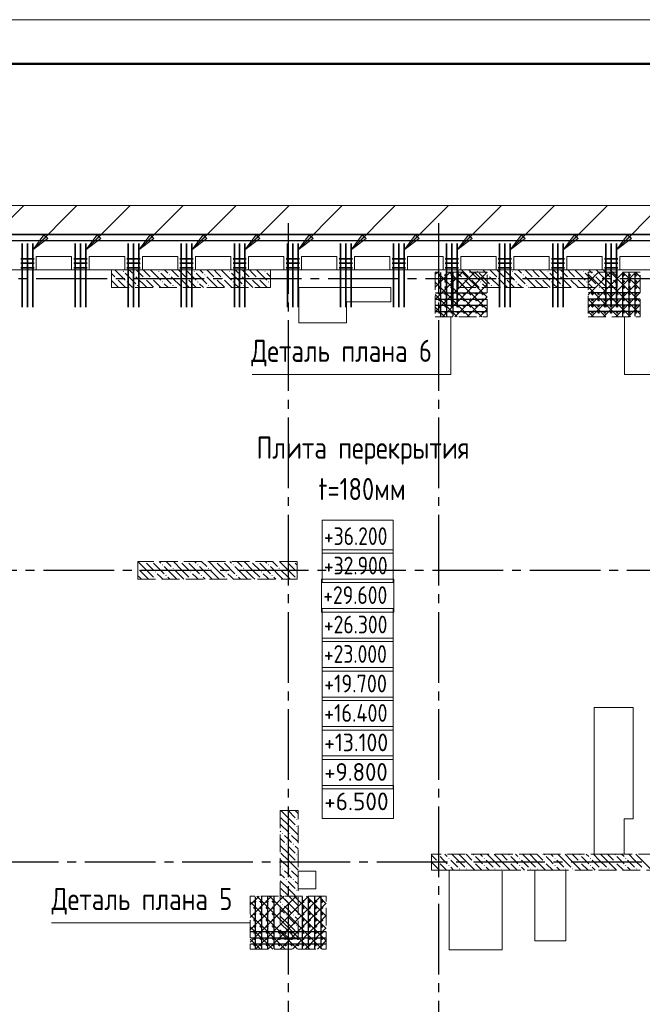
# Model space of a CAD drawing. Header units: millimetres. Extents: x 0 to 31317, y 0 to 42000.
# Tile 10 of 12: x 11587 to 18628, y 30862 to 42000. Entities that reach past the tile are written whole.
import ezdxf

# ---------------------------------------------------------------- set-up
doc = ezdxf.new("R2010")
doc.units = ezdxf.units.MM
doc.linetypes.add('______2', pattern=[270, 200, -70])
doc.linetypes.add('______5', pattern=[1100, 800, -100, 100, -100])
for name, color, linetype, lineweight in [('S1 Стержни арматуры фон', 7, 'Continuous', 25), ('Standard', 7, 'Continuous', 25), ('Вспомогательная арматура', 7, 'Continuous', 25), ('Высотные отметки', 7, 'Continuous', 25), ('ЖБ Пилон', 180, 'Continuous', 25), ('Оси', 40, '______5', 18), ('Позиционная метка номер позиции', 7, 'Continuous', 13), ('Поперечная арматура', 7, 'Continuous', 25), ('Поперечное армирование AW фон', 7, 'Continuous', 25), ('Примечания', 7, 'Continuous', 25)]:
    doc.layers.add(name, color=color, linetype=linetype, lineweight=lineweight)
doc.layers.add('ЖБ Перекрытие верхний уровень', color=7, linetype='Continuous', lineweight=25, true_color=0xe0e0ff)
doc.layers.add('ЖБ Стена верхний уровень', color=7, linetype='Continuous', lineweight=25, true_color=0x006e00)
doc.styles.add('GOST 2.304-81', font='txt')

msp = doc.modelspace()

# ---------------------------------------------------------------- hatches: boundary and pattern name
at = {"layer": 'ЖБ Пилон', "linetype": 'Continuous', "lineweight": 18, "transparency": 33554687}
for points in [[(12754, 39153), (12761, 39160), (12767, 39153), (12761, 39147)], [(12874, 39113), (12881, 39120), (12887, 39113), (12881, 39107)], [(13154, 39153), (13161, 39160), (13167, 39153), (13161, 39147)], [(13274, 39113), (13281, 39120), (13287, 39113), (13281, 39107)], [(13554, 39153), (13561, 39160), (13567, 39153), (13561, 39147)], [(13674, 39113), (13681, 39120), (13687, 39113), (13681, 39107)], [(13954, 39153), (13961, 39160), (13967, 39153), (13961, 39147)], [(14074, 39113), (14081, 39120), (14087, 39113), (14081, 39107)], [(14354, 39153), (14361, 39160), (14367, 39153), (14361, 39147)], [(16754, 39153), (16761, 39160), (16767, 39153), (16761, 39147)], [(16874, 39113), (16881, 39120), (16887, 39113), (16881, 39107)], [(17154, 39153), (17161, 39160), (17167, 39153), (17161, 39147)], [(17274, 39113), (17281, 39120), (17287, 39113), (17281, 39107)], [(17554, 39153), (17561, 39160), (17567, 39153), (17561, 39147)], [(17674, 39113), (17681, 39120), (17687, 39113), (17681, 39107)], [(17954, 39153), (17961, 39160), (17967, 39153), (17961, 39147)], [(18074, 39113), (18081, 39120), (18087, 39113), (18081, 39107)], [(12674, 39073), (12681, 39080), (12687, 39073), (12681, 39067)], [(12794, 39033), (12801, 39040), (12807, 39033), (12801, 39027)], [(12914, 38993), (12921, 39000), (12927, 38993), (12921, 38987)], [(12994, 39073), (13001, 39080), (13007, 39073), (13001, 39067)], [(13074, 39073), (13081, 39080), (13087, 39073), (13081, 39067)], [(13194, 39033), (13201, 39040), (13207, 39033), (13201, 39027)], [(13314, 38993), (13321, 39000), (13327, 38993), (13321, 38987)], [(13394, 39073), (13401, 39080), (13407, 39073), (13401, 39067)], [(13474, 39073), (13481, 39080), (13487, 39073), (13481, 39067)], [(13594, 39033), (13601, 39040), (13607, 39033), (13601, 39027)], [(13714, 38993), (13721, 39000), (13727, 38993), (13721, 38987)], [(13794, 39073), (13801, 39080), (13807, 39073), (13801, 39067)], [(13874, 39073), (13881, 39080), (13887, 39073), (13881, 39067)], [(13994, 39033), (14001, 39040), (14007, 39033), (14001, 39027)], [(14114, 38993), (14121, 39000), (14127, 38993), (14121, 38987)], [(14194, 39073), (14201, 39080), (14207, 39073), (14201, 39067)], [(14274, 39073), (14281, 39080), (14287, 39073), (14281, 39067)], [(14394, 39033), (14401, 39040), (14407, 39033), (14401, 39027)], [(16594, 39073), (16601, 39080), (16607, 39073), (16601, 39067)], [(16674, 39073), (16681, 39080), (16687, 39073), (16681, 39067)], [(16794, 39033), (16801, 39040), (16807, 39033), (16801, 39027)], [(16914, 38993), (16921, 39000), (16927, 38993), (16921, 38987)], [(16994, 39073), (17001, 39080), (17007, 39073), (17001, 39067)], [(17074, 39073), (17081, 39080), (17087, 39073), (17081, 39067)], [(17194, 39033), (17201, 39040), (17207, 39033), (17201, 39027)], [(17314, 38993), (17321, 39000), (17327, 38993), (17321, 38987)], [(17394, 39073), (17401, 39080), (17407, 39073), (17401, 39067)], [(17474, 39073), (17481, 39080), (17487, 39073), (17481, 39067)], [(17594, 39033), (17601, 39040), (17607, 39033), (17601, 39027)], [(17714, 38993), (17721, 39000), (17727, 38993), (17721, 38987)], [(17794, 39073), (17801, 39080), (17807, 39073), (17801, 39067)], [(17874, 39073), (17881, 39080), (17887, 39073), (17881, 39067)], [(17994, 39033), (18001, 39040), (18007, 39033), (18001, 39027)], [(18114, 38993), (18121, 39000), (18127, 38993), (18121, 38987)], [(18194, 39073), (18201, 39080), (18207, 39073), (18201, 39067)], [(18274, 39073), (18281, 39080), (18287, 39073), (18281, 39067)], [(13004, 35870), (13001, 35867), (12998, 35870)], [(13084, 35870), (13081, 35867), (13078, 35870)], [(13404, 35870), (13401, 35867), (13398, 35870)], [(13484, 35870), (13481, 35867), (13478, 35870)], [(13804, 35870), (13801, 35867), (13798, 35870)], [(13884, 35870), (13881, 35867), (13878, 35870)], [(14204, 35870), (14201, 35867), (14198, 35870)], [(14284, 35870), (14281, 35867), (14278, 35870)], [(14604, 35870), (14601, 35867), (14598, 35870)], [(14684, 35870), (14681, 35867), (14678, 35870)], [(12924, 35797), (12927, 35793), (12924, 35790)], [(13114, 35753), (13121, 35760), (13127, 35753), (13121, 35747)], [(13194, 35833), (13201, 35840), (13207, 35833), (13201, 35827)], [(13314, 35793), (13321, 35800), (13327, 35793), (13321, 35787)], [(13514, 35753), (13521, 35760), (13527, 35753), (13521, 35747)], [(13594, 35833), (13601, 35840), (13607, 35833), (13601, 35827)], [(13714, 35793), (13721, 35800), (13727, 35793), (13721, 35787)], [(13914, 35753), (13921, 35760), (13927, 35753), (13921, 35747)], [(13994, 35833), (14001, 35840), (14007, 35833), (14001, 35827)], [(14114, 35793), (14121, 35800), (14127, 35793), (14121, 35787)], [(14314, 35753), (14321, 35760), (14327, 35753), (14321, 35747)], [(14394, 35833), (14401, 35840), (14407, 35833), (14401, 35827)], [(14514, 35793), (14521, 35800), (14527, 35793), (14521, 35787)], [(14714, 35753), (14721, 35760), (14724, 35757), (14724, 35750), (14721, 35747)], [(13114, 35673), (13121, 35680), (13127, 35673), (13124, 35670), (13118, 35670)], [(13234, 35713), (13241, 35720), (13247, 35713), (13241, 35707)], [(13514, 35673), (13521, 35680), (13527, 35673), (13524, 35670), (13518, 35670)], [(13634, 35713), (13641, 35720), (13647, 35713), (13641, 35707)], [(13914, 35673), (13921, 35680), (13927, 35673), (13924, 35670), (13918, 35670)], [(14034, 35713), (14041, 35720), (14047, 35713), (14041, 35707)], [(14314, 35673), (14321, 35680), (14327, 35673), (14324, 35670), (14318, 35670)], [(14434, 35713), (14441, 35720), (14447, 35713), (14441, 35707)], [(14714, 35673), (14721, 35680), (14724, 35677), (14724, 35670), (14718, 35670)], [(14714, 32953), (14721, 32960), (14727, 32953), (14721, 32947)], [(14714, 32873), (14721, 32880), (14727, 32873), (14721, 32867)], [(14554, 32793), (14561, 32800), (14567, 32793), (14561, 32787)], [(14634, 32793), (14641, 32800), (14647, 32793), (14641, 32787)], [(14594, 32673), (14601, 32680), (14607, 32673), (14601, 32667)], [(14674, 32673), (14681, 32680), (14687, 32673), (14681, 32667)], [(14714, 32553), (14721, 32560), (14727, 32553), (14721, 32547)], [(14714, 32473), (14721, 32480), (14727, 32473), (14721, 32467)], [(14554, 32393), (14561, 32400), (14567, 32393), (14561, 32387)], [(14634, 32393), (14641, 32400), (14647, 32393), (14641, 32387)], [(14594, 32273), (14601, 32280), (14607, 32273), (14601, 32267)], [(14674, 32273), (14681, 32280), (14687, 32273), (14681, 32267)], [(14714, 32153), (14721, 32160), (14727, 32153), (14721, 32147)], [(14714, 32073), (14721, 32080), (14727, 32073), (14721, 32067)], [(14554, 31993), (14561, 32000), (14567, 31993), (14561, 31987)], [(14634, 31993), (14641, 32000), (14647, 31993), (14641, 31987)], [(14594, 31873), (14601, 31880), (14607, 31873), (14601, 31867)], [(14674, 31873), (14681, 31880), (14687, 31873), (14681, 31867)], [(14714, 31753), (14721, 31760), (14727, 31753), (14721, 31747)], [(14714, 31673), (14721, 31680), (14727, 31673), (14721, 31667)]]:
    msp.add_hatch(color=7, dxfattribs=at).paths.add_polyline_path(points, flags=16)
at = {"layer": 'ЖБ Стена верхний уровень', "linetype": 'Continuous', "lineweight": 18, "transparency": 33554687}
for points in [[(16314, 32553), (16321, 32560), (16327, 32553), (16321, 32547)], [(16714, 32553), (16721, 32560), (16727, 32553), (16721, 32547)], [(17114, 32553), (17121, 32560), (17127, 32553), (17121, 32547)], [(17514, 32553), (17521, 32560), (17527, 32553), (17521, 32547)], [(17914, 32553), (17921, 32560), (17927, 32553), (17921, 32547)], [(18314, 32553), (18321, 32560), (18327, 32553), (18321, 32547)], [(16314, 32473), (16321, 32480), (16327, 32473), (16321, 32467)], [(16434, 32513), (16441, 32520), (16447, 32513), (16441, 32507)], [(16434, 32433), (16441, 32440), (16447, 32433), (16441, 32427)], [(16714, 32473), (16721, 32480), (16727, 32473), (16721, 32467)], [(16834, 32513), (16841, 32520), (16847, 32513), (16841, 32507)], [(16834, 32433), (16841, 32440), (16847, 32433), (16841, 32427)], [(17114, 32473), (17121, 32480), (17127, 32473), (17121, 32467)], [(17234, 32513), (17241, 32520), (17247, 32513), (17241, 32507)], [(17234, 32433), (17241, 32440), (17247, 32433), (17241, 32427)], [(17514, 32473), (17521, 32480), (17527, 32473), (17521, 32467)], [(17634, 32513), (17641, 32520), (17647, 32513), (17641, 32507)], [(17634, 32433), (17641, 32440), (17647, 32433), (17641, 32427)], [(17914, 32473), (17921, 32480), (17927, 32473), (17921, 32467)], [(18034, 32513), (18041, 32520), (18047, 32513), (18041, 32507)], [(18034, 32433), (18041, 32440), (18047, 32433), (18041, 32427)], [(18314, 32473), (18321, 32480), (18327, 32473), (18321, 32467)], [(18434, 32513), (18441, 32520), (18447, 32513), (18441, 32507)], [(18434, 32433), (18441, 32440), (18447, 32433), (18441, 32427)], [(16244, 32397), (16247, 32393), (16244, 32390)], [(16554, 32393), (16561, 32400), (16567, 32393), (16561, 32387)], [(16634, 32393), (16641, 32400), (16647, 32393), (16641, 32387)], [(16954, 32393), (16961, 32400), (16967, 32393), (16961, 32387)], [(17034, 32393), (17041, 32400), (17047, 32393), (17041, 32387)], [(17354, 32393), (17361, 32400), (17367, 32393), (17361, 32387)], [(17434, 32393), (17441, 32400), (17447, 32393), (17441, 32387)], [(17754, 32393), (17761, 32400), (17767, 32393), (17761, 32387)], [(17834, 32393), (17841, 32400), (17847, 32393), (17841, 32387)], [(18154, 32393), (18161, 32400), (18167, 32393), (18161, 32387)], [(18234, 32393), (18241, 32400), (18247, 32393), (18241, 32387)], [(18554, 32393), (18561, 32400), (18567, 32393), (18561, 32387)]]:
    msp.add_hatch(color=7, dxfattribs=at).paths.add_polyline_path(points, flags=16)
at = {"layer": 'Позиционная метка номер позиции', "linetype": 'Continuous', "lineweight": 13, "transparency": 33554687}
for points in [[(11904, 39524), (11734, 39397), (11861, 39566)], [(12504, 39524), (12334, 39397), (12461, 39566)], [(13104, 39524), (12934, 39397), (13061, 39566)], [(13704, 39524), (13534, 39397), (13661, 39566)], [(14304, 39524), (14134, 39397), (14261, 39566)], [(14904, 39524), (14734, 39397), (14861, 39566)], [(15504, 39524), (15334, 39397), (15461, 39566)], [(16104, 39524), (15934, 39397), (16061, 39566)], [(16704, 39524), (16534, 39397), (16661, 39566)], [(17304, 39524), (17134, 39397), (17261, 39566)], [(17904, 39524), (17734, 39397), (17861, 39566)], [(18504, 39524), (18334, 39397), (18461, 39566)]]:
    msp.add_hatch(color=7, dxfattribs=at).paths.add_polyline_path(points, flags=16)

# ---------------------------------------------------------------- linework, layer by layer
at = {"layer": 'S1 Стержни арматуры фон', "color": 7, "linetype": 'Continuous', "lineweight": 35, "transparency": 33554687}
for p, q in [((11614, 39470), (11614, 38750)), ((11674, 39470), (11674, 38750)), ((11734, 39470), (11734, 38750)), ((12214, 39470), (12214, 38750)), ((12274, 39470), (12274, 38750)), ((12334, 39470), (12334, 38750)), ((12814, 39470), (12814, 38750)), ((12874, 39470), (12874, 38750)), ((12934, 39470), (12934, 38750)), ((13414, 39470), (13414, 38750)), ((13474, 39470), (13474, 38750)), ((13534, 39470), (13534, 38750)), ((14014, 39470), (14014, 38750)), ((14074, 39470), (14074, 38750)), ((14134, 39470), (14134, 38750)), ((14614, 39470), (14614, 38750)), ((14674, 39470), (14674, 38750)), ((14734, 39470), (14734, 38750)), ((15214, 39470), (15214, 38750)), ((15274, 39470), (15274, 38750)), ((15334, 39470), (15334, 38750)), ((15814, 39470), (15814, 38750)), ((15874, 39470), (15874, 38750)), ((15934, 39470), (15934, 38750)), ((16414, 39470), (16414, 38750)), ((16474, 39470), (16474, 38750)), ((16534, 39470), (16534, 38750)), ((17014, 39470), (17014, 38750)), ((17074, 39470), (17074, 38750)), ((17134, 39470), (17134, 38750)), ((17614, 39470), (17614, 38750)), ((17674, 39470), (17674, 38750)), ((17734, 39470), (17734, 38750)), ((18214, 39470), (18214, 38750)), ((18274, 39470), (18274, 38750)), ((18334, 39470), (18334, 38750))]:
    msp.add_line(p, q, dxfattribs=at)
at = {"layer": 'Standard', "color": 7, "linetype": 'Continuous', "lineweight": 13, "transparency": 33554687}
msp.add_lwpolyline([(0, 0), (29700, 0), (29700, 42000), (0, 42000), (0, 0)], close=True, dxfattribs=at)
for points in [[(29700, 42000), (0, 42000), (0, 0), (29700, 0), (29700, 42000)], [(7674, 17930), (22024, 17930), (22024, 39170), (7674, 39170), (7674, 17930)]]:
    msp.add_lwpolyline(points, dxfattribs=at)
at = {"layer": 'Standard', "color": 7, "linetype": 'Continuous', "lineweight": 50, "transparency": 33554687}
msp.add_lwpolyline([(2000, 41500), (29200, 41500), (29200, 500), (2000, 500), (2000, 41500)], close=True, dxfattribs=at)
at = {"layer": 'Standard', "color": 254, "linetype": 'Continuous', "lineweight": 35, "true_color": 0xc4c4ff, "transparency": 33554687}
msp.add_lwpolyline([(7324, 17855), (23168, 17855), (23168, 39570), (7324, 39570), (7324, 17855)], dxfattribs=at)
at = {"layer": 'Standard', "color": 7, "linetype": 'Continuous', "lineweight": 25, "transparency": 33554687}
msp.add_lwpolyline([(7394, 17930), (24124, 17930), (24124, 39500), (7394, 39500), (7394, 17930)], dxfattribs=at)
at = {"layer": 'Вспомогательная арматура', "color": 7, "linetype": 'Continuous', "lineweight": 25, "transparency": 33554687}
for p, q in [((16344, 39140), (16344, 38645)), ((16414, 39140), (16414, 38645)), ((16484, 39140), (16484, 38645)), ((18404, 39140), (18404, 38645)), ((18474, 39140), (18474, 38645)), ((18544, 39140), (18544, 38645)), ((16289, 38910), (16869, 38910)), ((18599, 38910), (18019, 38910)), ((16289, 38840), (16869, 38840)), ((16289, 38770), (16869, 38770)), ((18599, 38840), (18019, 38840)), ((18599, 38770), (18019, 38770)), ((16289, 38700), (16869, 38700)), ((18599, 38700), (18019, 38700)), ((14254, 31490), (14254, 32080)), ((14324, 31490), (14324, 32080)), ((14394, 31490), (14394, 32080)), ((14464, 31490), (14464, 32080)), ((14784, 31490), (14784, 32080)), ((14854, 31490), (14854, 32080)), ((14924, 31490), (14924, 32080)), ((14994, 31490), (14994, 32080)), ((14199, 31685), (15049, 31685)), ((14199, 31615), (15049, 31615)), ((14199, 31545), (15049, 31545))]:
    msp.add_line(p, q, dxfattribs=at)
at = {"layer": 'Высотные отметки', "color": 7, "linetype": 'Continuous', "lineweight": 18, "transparency": 33554687}
for points in [[(15007, 35965), (15810, 35965), (15810, 36338), (15007, 36338), (15007, 35965)], [(15007, 35632), (15810, 35632), (15810, 36005), (15007, 36005), (15007, 35632)], [(15000, 35298), (15817, 35298), (15817, 35672), (15000, 35672), (15000, 35298)], [(15007, 34965), (15810, 34965), (15810, 35338), (15007, 35338), (15007, 34965)], [(15007, 34632), (15810, 34632), (15810, 35005), (15007, 35005), (15007, 34632)], [(15008, 34298), (15809, 34298), (15809, 34672), (15008, 34672), (15008, 34298)], [(15008, 33965), (15809, 33965), (15809, 34338), (15008, 34338), (15008, 33965)], [(15007, 33632), (15809, 33632), (15809, 34005), (15007, 34005), (15007, 33632)], [(15008, 33298), (15810, 33298), (15810, 33672), (15008, 33672), (15008, 33298)], [(15006, 32965), (15812, 32965), (15812, 33338), (15006, 33338), (15006, 32965)]]:
    msp.add_lwpolyline(points, dxfattribs=at)
at = {"layer": 'ЖБ Перекрытие верхний уровень', "color": 7, "linetype": 'Continuous', "lineweight": 18, "transparency": 33554687}
for p, q in [((22354, 39500), (7394, 39500)), ((11774, 39170), (11774, 39320)), ((11774, 39320), (12174, 39320)), ((12174, 39320), (12174, 39170)), ((12374, 39320), (12774, 39320)), ((12374, 39170), (12374, 39320)), ((12774, 39320), (12774, 39170)), ((12974, 39170), (12974, 39320)), ((12974, 39320), (13374, 39320)), ((13374, 39320), (13374, 39170)), ((13574, 39320), (13974, 39320)), ((13574, 39170), (13574, 39320)), ((13974, 39320), (13974, 39170)), ((14174, 39170), (14174, 39320)), ((14174, 39320), (14574, 39320)), ((14574, 39320), (14574, 39170)), ((14774, 39320), (15174, 39320)), ((14774, 39170), (14774, 39320)), ((15174, 39320), (15174, 39170)), ((15374, 39170), (15374, 39320)), ((15374, 39320), (15774, 39320)), ((15774, 39320), (15774, 39170)), ((15974, 39320), (16374, 39320)), ((15974, 39170), (15974, 39320)), ((16374, 39320), (16374, 39170)), ((16574, 39170), (16574, 39320)), ((16574, 39320), (16974, 39320)), ((16974, 39320), (16974, 39170)), ((17174, 39320), (17574, 39320)), ((17174, 39170), (17174, 39320)), ((17574, 39320), (17574, 39170)), ((17774, 39320), (18174, 39320)), ((17774, 39170), (17774, 39320)), ((18174, 39320), (18174, 39170)), ((18374, 39170), (18374, 39320)), ((18374, 39320), (18774, 39320)), ((12174, 39170), (11774, 39170)), ((12774, 39170), (12374, 39170)), ((13374, 39170), (12974, 39170)), ((13974, 39170), (13574, 39170)), ((14574, 39170), (14174, 39170)), ((15174, 39170), (14774, 39170)), ((15774, 39170), (15374, 39170)), ((16374, 39170), (15974, 39170)), ((16974, 39170), (16574, 39170)), ((17574, 39170), (17174, 39170)), ((18174, 39170), (17774, 39170)), ((18774, 39170), (18374, 39170)), ((15284, 38970), (14744, 38970)), ((14744, 38970), (14744, 38570)), ((15784, 38970), (15284, 38970)), ((15784, 38810), (15784, 38970)), ((15284, 38570), (15284, 38810)), ((15284, 38810), (15784, 38810)), ((14744, 38570), (15284, 38570)), ((18524, 34220), (18084, 34220)), ((18084, 34220), (18084, 32960)), ((18524, 32960), (18524, 34220)), ((18084, 32960), (18084, 32560)), ((18424, 32960), (18524, 32960)), ((18424, 32560), (18424, 32960)), ((18084, 32560), (18424, 32560)), ((14934, 32370), (14734, 32370)), ((14734, 32370), (14734, 32170)), ((14934, 32170), (14934, 32370)), ((17044, 32380), (16444, 32380)), ((16444, 32380), (16444, 31480)), ((17044, 31480), (17044, 32380)), ((17764, 32380), (17414, 32380)), ((17414, 32380), (17414, 31580)), ((17764, 31580), (17764, 32380)), ((14734, 32170), (14934, 32170)), ((17414, 31580), (17764, 31580)), ((16444, 31480), (17044, 31480))]:
    msp.add_line(p, q, dxfattribs=at)
at = {"layer": 'ЖБ Пилон', "color": 253, "linetype": '______2', "lineweight": 13, "true_color": 0xa0a0a0, "transparency": 33554687}
for p, q in [((14424, 39170), (12624, 39170)), ((12624, 39170), (12624, 38970)), ((14424, 38970), (14424, 39170)), ((18344, 39170), (16544, 39170)), ((16544, 39170), (16544, 38970)), ((18344, 38970), (18344, 39170)), ((12624, 38970), (14424, 38970)), ((16544, 38970), (18344, 38970)), ((14724, 35870), (12924, 35870)), ((12924, 35870), (12924, 35670)), ((14724, 35670), (14724, 35870)), ((12924, 35670), (14724, 35670)), ((14534, 33055), (14534, 31605)), ((14734, 33055), (14534, 33055)), ((14734, 31605), (14734, 33055)), ((14534, 31605), (14734, 31605))]:
    msp.add_line(p, q, dxfattribs=at)
at = {"layer": 'ЖБ Пилон', "color": 9, "linetype": 'Continuous', "lineweight": 18, "true_color": 0xc7c7c7, "transparency": 33554687}
for p, q in [((12661, 39093), (12624, 39130)), ((12664, 39170), (12781, 39053)), ((12781, 39133), (12901, 39013)), ((12824, 39170), (12861, 39133)), ((13021, 38973), (12901, 39093)), ((12904, 39170), (12981, 39093)), ((13021, 39133), (12984, 39170)), ((13061, 39093), (13021, 39133)), ((13064, 39170), (13181, 39053)), ((13181, 39133), (13301, 39013)), ((13224, 39170), (13261, 39133)), ((13421, 38973), (13301, 39093)), ((13304, 39170), (13381, 39093)), ((13421, 39133), (13384, 39170)), ((13461, 39093), (13421, 39133)), ((13464, 39170), (13581, 39053)), ((13581, 39133), (13701, 39013)), ((13624, 39170), (13661, 39133)), ((13821, 38973), (13701, 39093)), ((13704, 39170), (13781, 39093)), ((13821, 39133), (13784, 39170)), ((13861, 39093), (13821, 39133)), ((13864, 39170), (13981, 39053)), ((13981, 39133), (14101, 39013)), ((14024, 39170), (14061, 39133)), ((14221, 38973), (14101, 39093)), ((14104, 39170), (14181, 39093)), ((14221, 39133), (14184, 39170)), ((14261, 39093), (14221, 39133)), ((14264, 39170), (14381, 39053)), ((14381, 39133), (14424, 39090)), ((16544, 39130), (16581, 39093)), ((16621, 39133), (16584, 39170)), ((16661, 39093), (16621, 39133)), ((16664, 39170), (16781, 39053)), ((16781, 39133), (16901, 39013)), ((16824, 39170), (16861, 39133)), ((17021, 38973), (16901, 39093)), ((16904, 39170), (16981, 39093)), ((17021, 39133), (16984, 39170)), ((17061, 39093), (17021, 39133)), ((17064, 39170), (17181, 39053)), ((17181, 39133), (17301, 39013)), ((17224, 39170), (17261, 39133)), ((17421, 38973), (17301, 39093)), ((17304, 39170), (17381, 39093)), ((17421, 39133), (17384, 39170)), ((17461, 39093), (17421, 39133)), ((17464, 39170), (17581, 39053)), ((17581, 39133), (17701, 39013)), ((17624, 39170), (17661, 39133)), ((17821, 38973), (17701, 39093)), ((17704, 39170), (17781, 39093)), ((17821, 39133), (17784, 39170)), ((17861, 39093), (17821, 39133)), ((17864, 39170), (17981, 39053)), ((17981, 39133), (18101, 39013)), ((18024, 39170), (18061, 39133)), ((18221, 38973), (18101, 39093)), ((18104, 39170), (18181, 39093)), ((18221, 39133), (18184, 39170)), ((18261, 39093), (18221, 39133)), ((18264, 39170), (18344, 39090)), ((12624, 39050), (12701, 38973)), ((12701, 39053), (12784, 38970)), ((12864, 38970), (12821, 39013)), ((13021, 39053), (13101, 38973)), ((13101, 39053), (13184, 38970)), ((13264, 38970), (13221, 39013)), ((13421, 39053), (13501, 38973)), ((13501, 39053), (13584, 38970)), ((13664, 38970), (13621, 39013)), ((13821, 39053), (13901, 38973)), ((13901, 39053), (13984, 38970)), ((14064, 38970), (14021, 39013)), ((14221, 39053), (14301, 38973)), ((14301, 39053), (14384, 38970)), ((14424, 39010), (14421, 39013)), ((16621, 38973), (16544, 39050)), ((16621, 39053), (16701, 38973)), ((16701, 39053), (16784, 38970)), ((16864, 38970), (16821, 39013)), ((17021, 39053), (17101, 38973)), ((17101, 39053), (17184, 38970)), ((17264, 38970), (17221, 39013)), ((17421, 39053), (17501, 38973)), ((17501, 39053), (17584, 38970)), ((17664, 38970), (17621, 39013)), ((17821, 39053), (17901, 38973)), ((17901, 39053), (17984, 38970)), ((18064, 38970), (18021, 39013)), ((18221, 39053), (18301, 38973)), ((18301, 39053), (18344, 39010)), ((12624, 38970), (12624, 38970)), ((12941, 38973), (12944, 38970)), ((13021, 38973), (13024, 38970)), ((13341, 38973), (13344, 38970)), ((13421, 38973), (13424, 38970)), ((13741, 38973), (13744, 38970)), ((13821, 38973), (13824, 38970)), ((14141, 38973), (14144, 38970)), ((14221, 38973), (14224, 38970)), ((16544, 38970), (16544, 38970)), ((16621, 38973), (16624, 38970)), ((16941, 38973), (16944, 38970)), ((17021, 38973), (17024, 38970)), ((17341, 38973), (17344, 38970)), ((17421, 38973), (17424, 38970)), ((17741, 38973), (17744, 38970)), ((17821, 38973), (17824, 38970)), ((18141, 38973), (18144, 38970)), ((18221, 38973), (18224, 38970)), ((13021, 35773), (12924, 35870)), ((13164, 35870), (13181, 35853)), ((13244, 35870), (13301, 35813)), ((13421, 35773), (13324, 35870)), ((13564, 35870), (13581, 35853)), ((13644, 35870), (13701, 35813)), ((13821, 35773), (13724, 35870)), ((13964, 35870), (13981, 35853)), ((14044, 35870), (14101, 35813)), ((14221, 35773), (14124, 35870)), ((14364, 35870), (14381, 35853)), ((14444, 35870), (14501, 35813)), ((14621, 35773), (14524, 35870)), ((12941, 35773), (13021, 35693)), ((13021, 35853), (13101, 35773)), ((13021, 35773), (13101, 35693)), ((13101, 35853), (13221, 35733)), ((13341, 35693), (13221, 35813)), ((13341, 35773), (13421, 35693)), ((13421, 35853), (13501, 35773)), ((13421, 35773), (13501, 35693)), ((13501, 35853), (13621, 35733)), ((13741, 35693), (13621, 35813)), ((13741, 35773), (13821, 35693)), ((13821, 35853), (13901, 35773)), ((13821, 35773), (13901, 35693)), ((13901, 35853), (14021, 35733)), ((14141, 35693), (14021, 35813)), ((14141, 35773), (14221, 35693)), ((14221, 35853), (14301, 35773)), ((14221, 35773), (14301, 35693)), ((14301, 35853), (14421, 35733)), ((14541, 35693), (14421, 35813)), ((14541, 35773), (14621, 35693)), ((14621, 35853), (14701, 35773)), ((14621, 35773), (14701, 35693)), ((14701, 35853), (14724, 35830)), ((12941, 35693), (12924, 35710)), ((12941, 35693), (12964, 35670)), ((13021, 35693), (13044, 35670)), ((13181, 35693), (13141, 35733)), ((13204, 35670), (13181, 35693)), ((13261, 35693), (13284, 35670)), ((13341, 35693), (13364, 35670)), ((13421, 35693), (13444, 35670)), ((13581, 35693), (13541, 35733)), ((13604, 35670), (13581, 35693)), ((13661, 35693), (13684, 35670)), ((13741, 35693), (13764, 35670)), ((13821, 35693), (13844, 35670)), ((13981, 35693), (13941, 35733)), ((14004, 35670), (13981, 35693)), ((14061, 35693), (14084, 35670)), ((14141, 35693), (14164, 35670)), ((14221, 35693), (14244, 35670)), ((14381, 35693), (14341, 35733)), ((14404, 35670), (14381, 35693)), ((14461, 35693), (14484, 35670)), ((14541, 35693), (14564, 35670)), ((14621, 35693), (14644, 35670)), ((14621, 32973), (14539, 33055)), ((14541, 32973), (14621, 32893)), ((14621, 33053), (14701, 32973)), ((14621, 32973), (14701, 32893)), ((14701, 33053), (14734, 33020)), ((14541, 32893), (14534, 32900)), ((14541, 32893), (14621, 32813)), ((14621, 32893), (14734, 32780)), ((14534, 32820), (14541, 32813)), ((14621, 32733), (14581, 32773)), ((14661, 32773), (14734, 32700)), ((14534, 32740), (14581, 32693)), ((14621, 32573), (14534, 32660)), ((14661, 32693), (14621, 32733)), ((14621, 32653), (14701, 32573)), ((14701, 32653), (14734, 32620)), ((14541, 32573), (14621, 32493)), ((14621, 32573), (14701, 32493)), ((14541, 32493), (14534, 32500)), ((14534, 32420), (14541, 32413)), ((14541, 32493), (14621, 32413)), ((14621, 32493), (14734, 32380)), ((14534, 32340), (14581, 32293)), ((14621, 32333), (14581, 32373)), ((14661, 32293), (14621, 32333)), ((14661, 32373), (14734, 32300)), ((14621, 32173), (14534, 32260)), ((14621, 32253), (14701, 32173)), ((14701, 32253), (14734, 32220)), ((14541, 32093), (14534, 32100)), ((14541, 32173), (14621, 32093)), ((14541, 32093), (14621, 32013)), ((14621, 32173), (14701, 32093)), ((14621, 32093), (14734, 31980)), ((14534, 32020), (14541, 32013)), ((14621, 31933), (14581, 31973)), ((14661, 31973), (14734, 31900)), ((14534, 31940), (14581, 31893)), ((14621, 31773), (14534, 31860)), ((14661, 31893), (14621, 31933)), ((14541, 31773), (14621, 31693)), ((14621, 31853), (14701, 31773)), ((14621, 31773), (14701, 31693)), ((14701, 31853), (14734, 31820)), ((14541, 31693), (14534, 31700)), ((14541, 31693), (14621, 31613)), ((14621, 31693), (14709, 31605)), ((14534, 31620), (14541, 31613))]:
    msp.add_line(p, q, dxfattribs=at)
at = {"layer": 'ЖБ Стена верхний уровень', "color": 251, "linetype": '______2', "lineweight": 13, "true_color": 0x656565, "transparency": 33554687}
for p, q in [((22024, 32560), (16244, 32560)), ((16244, 32560), (16244, 32380)), ((16244, 32380), (22024, 32380))]:
    msp.add_line(p, q, dxfattribs=at)
at = {"layer": 'ЖБ Стена верхний уровень', "color": 9, "linetype": 'Continuous', "lineweight": 18, "true_color": 0xc7c7c7, "transparency": 33554687}
for p, q in [((16244, 32550), (16301, 32493)), ((16381, 32493), (16341, 32533)), ((16394, 32560), (16421, 32533)), ((16541, 32493), (16474, 32560)), ((16554, 32560), (16621, 32493)), ((16634, 32560), (16701, 32493)), ((16781, 32493), (16741, 32533)), ((16794, 32560), (16821, 32533)), ((16941, 32493), (16874, 32560)), ((16954, 32560), (17021, 32493)), ((17034, 32560), (17101, 32493)), ((17181, 32493), (17141, 32533)), ((17194, 32560), (17221, 32533)), ((17341, 32493), (17274, 32560)), ((17354, 32560), (17421, 32493)), ((17434, 32560), (17501, 32493)), ((17581, 32493), (17541, 32533)), ((17594, 32560), (17621, 32533)), ((17741, 32493), (17674, 32560)), ((17754, 32560), (17821, 32493)), ((17834, 32560), (17901, 32493)), ((17981, 32493), (17941, 32533)), ((17994, 32560), (18021, 32533)), ((18141, 32493), (18074, 32560)), ((18154, 32560), (18221, 32493)), ((18234, 32560), (18301, 32493)), ((18381, 32493), (18341, 32533)), ((18394, 32560), (18421, 32533)), ((18541, 32493), (18474, 32560)), ((18554, 32560), (18621, 32493)), ((16244, 32470), (16334, 32380)), ((16341, 32453), (16414, 32380)), ((16421, 32453), (16381, 32493)), ((16461, 32493), (16541, 32413)), ((16461, 32413), (16494, 32380)), ((16541, 32493), (16621, 32413)), ((16621, 32493), (16734, 32380)), ((16741, 32453), (16814, 32380)), ((16821, 32453), (16781, 32493)), ((16861, 32493), (16941, 32413)), ((16861, 32413), (16894, 32380)), ((16941, 32493), (17021, 32413)), ((17021, 32493), (17134, 32380)), ((17141, 32453), (17214, 32380)), ((17221, 32453), (17181, 32493)), ((17261, 32493), (17341, 32413)), ((17261, 32413), (17294, 32380)), ((17341, 32493), (17421, 32413)), ((17421, 32493), (17534, 32380)), ((17541, 32453), (17614, 32380)), ((17621, 32453), (17581, 32493)), ((17661, 32493), (17741, 32413)), ((17661, 32413), (17694, 32380)), ((17741, 32493), (17821, 32413)), ((17821, 32493), (17934, 32380)), ((17941, 32453), (18014, 32380)), ((18021, 32453), (17981, 32493)), ((18061, 32493), (18141, 32413)), ((18061, 32413), (18094, 32380)), ((18141, 32493), (18221, 32413)), ((18221, 32493), (18334, 32380)), ((18341, 32453), (18414, 32380)), ((18421, 32453), (18381, 32493)), ((18461, 32493), (18541, 32413)), ((18461, 32413), (18494, 32380)), ((18541, 32493), (18621, 32413)), ((18621, 32493), (18734, 32380))]:
    msp.add_line(p, q, dxfattribs=at)
at = {"layer": 'Оси', "color": 8, "linetype": '______5', "lineweight": -3, "transparency": 33554687}
for p, q in [((14624, 39700), (14624, 15930)), ((16324, 39700), (16324, 15930)), ((23574, 39070), (4600, 39070)), ((22554, 35770), (4600, 35770)), ((27424, 32470), (4600, 32470))]:
    msp.add_line(p, q, dxfattribs=at)
at = {"layer": 'Позиционная метка номер позиции', "color": 7, "linetype": 'Continuous', "lineweight": 13, "transparency": 33554687}
for p, q in [((11134, 39397), (11634, 39897)), ((11734, 39397), (12234, 39897)), ((12334, 39397), (12834, 39897)), ((12934, 39397), (13434, 39897)), ((13534, 39397), (14034, 39897)), ((14134, 39397), (14634, 39897)), ((14734, 39397), (15234, 39897)), ((15334, 39397), (15834, 39897)), ((15934, 39397), (16434, 39897)), ((16534, 39397), (17034, 39897)), ((17134, 39397), (17634, 39897)), ((17734, 39397), (18234, 39897)), ((18334, 39397), (18834, 39897)), ((11734, 39397), (11861, 39566)), ((11861, 39566), (11904, 39524)), ((11882, 39545), (11893, 39556)), ((12334, 39397), (12461, 39566)), ((12461, 39566), (12504, 39524)), ((12482, 39545), (12493, 39556)), ((12934, 39397), (13061, 39566)), ((13061, 39566), (13104, 39524)), ((13082, 39545), (13093, 39556)), ((13534, 39397), (13661, 39566)), ((13661, 39566), (13704, 39524)), ((13682, 39545), (13693, 39556)), ((14134, 39397), (14261, 39566)), ((14261, 39566), (14304, 39524)), ((14282, 39545), (14293, 39556)), ((14734, 39397), (14861, 39566)), ((14861, 39566), (14904, 39524)), ((14882, 39545), (14893, 39556)), ((15334, 39397), (15461, 39566)), ((15461, 39566), (15504, 39524)), ((15482, 39545), (15493, 39556)), ((15934, 39397), (16061, 39566)), ((16061, 39566), (16104, 39524)), ((16082, 39545), (16093, 39556)), ((16534, 39397), (16661, 39566)), ((16661, 39566), (16704, 39524)), ((16682, 39545), (16693, 39556)), ((17134, 39397), (17261, 39566)), ((17261, 39566), (17304, 39524)), ((17282, 39545), (17293, 39556)), ((17734, 39397), (17861, 39566)), ((17861, 39566), (17904, 39524)), ((17882, 39545), (17893, 39556)), ((18334, 39397), (18461, 39566)), ((18461, 39566), (18504, 39524)), ((18482, 39545), (18493, 39556)), ((11904, 39524), (11734, 39397)), ((12504, 39524), (12334, 39397)), ((13104, 39524), (12934, 39397)), ((13704, 39524), (13534, 39397)), ((14304, 39524), (14134, 39397)), ((14904, 39524), (14734, 39397)), ((15504, 39524), (15334, 39397)), ((16104, 39524), (15934, 39397)), ((16704, 39524), (16534, 39397)), ((17304, 39524), (17134, 39397)), ((17904, 39524), (17734, 39397)), ((18504, 39524), (18334, 39397)), ((11734, 39397), (11734, 39397)), ((11734, 39397), (11734, 39397)), ((11734, 39397), (11734, 39397)), ((12334, 39397), (12334, 39397)), ((12334, 39397), (12334, 39397)), ((12334, 39397), (12334, 39397)), ((12934, 39397), (12934, 39397)), ((12934, 39397), (12934, 39397)), ((12934, 39397), (12934, 39397)), ((13534, 39397), (13534, 39397)), ((13534, 39397), (13534, 39397)), ((13534, 39397), (13534, 39397)), ((14134, 39397), (14134, 39397)), ((14134, 39397), (14134, 39397)), ((14134, 39397), (14134, 39397)), ((14734, 39397), (14734, 39397)), ((14734, 39397), (14734, 39397)), ((14734, 39397), (14734, 39397)), ((15334, 39397), (15334, 39397)), ((15334, 39397), (15334, 39397)), ((15334, 39397), (15334, 39397)), ((15934, 39397), (15934, 39397)), ((15934, 39397), (15934, 39397)), ((15934, 39397), (15934, 39397)), ((16534, 39397), (16534, 39397)), ((16534, 39397), (16534, 39397)), ((16534, 39397), (16534, 39397)), ((17134, 39397), (17134, 39397)), ((17134, 39397), (17134, 39397)), ((17134, 39397), (17134, 39397)), ((17734, 39397), (17734, 39397)), ((17734, 39397), (17734, 39397)), ((17734, 39397), (17734, 39397)), ((18334, 39397), (18334, 39397)), ((18334, 39397), (18334, 39397)), ((18334, 39397), (18334, 39397))]:
    msp.add_line(p, q, dxfattribs=at)
msp.add_lwpolyline([(9334, 39397), (9834, 39897), (23562, 39897)], dxfattribs=at)
at = {"layer": 'Поперечная арматура', "color": 7, "linetype": 'Continuous', "lineweight": 50, "transparency": 33554687}
for centre in [(16334, 39110), (16404, 39110), (16474, 39110), (18414, 39110), (18484, 39110), (18554, 39110), (16334, 39040), (16404, 39040), (16474, 39040), (18414, 39040), (18484, 39040), (18554, 39040), (16334, 38970), (16334, 38900), (16404, 38970), (16404, 38900), (16474, 38970), (16474, 38900), (16544, 38900), (16614, 38900), (16684, 38900), (16754, 38900), (16824, 38900), (18064, 38900), (18134, 38900), (18204, 38900), (18274, 38900), (18344, 38900), (18414, 38970), (18414, 38900), (18484, 38970), (18484, 38900), (18554, 38970), (18554, 38900), (16334, 38830), (16334, 38760), (16404, 38830), (16404, 38760), (16474, 38830), (16474, 38760), (16544, 38830), (16544, 38760), (16614, 38830), (16614, 38760), (16684, 38830), (16684, 38760), (16754, 38830), (16754, 38760), (16824, 38830), (16824, 38760), (18064, 38830), (18064, 38760), (18134, 38830), (18134, 38760), (18204, 38830), (18204, 38760), (18274, 38830), (18274, 38760), (18344, 38830), (18344, 38760), (18414, 38830), (18414, 38760), (18484, 38830), (18484, 38760), (18554, 38830), (18554, 38760), (16334, 38690), (16404, 38690), (16474, 38690), (16544, 38690), (16614, 38690), (16684, 38690), (16754, 38690), (16824, 38690), (18064, 38690), (18134, 38690), (18204, 38690), (18274, 38690), (18344, 38690), (18414, 38690), (18484, 38690), (18554, 38690), (14244, 32025), (14314, 32025), (14384, 32025), (14454, 32025), (14794, 32025), (14864, 32025), (14934, 32025), (15004, 32025), (14244, 31955), (14244, 31885), (14314, 31955), (14314, 31885), (14384, 31955), (14384, 31885), (14454, 31955), (14454, 31885), (14794, 31955), (14794, 31885), (14864, 31955), (14864, 31885), (14934, 31955), (14934, 31885), (15004, 31955), (15004, 31885), (14244, 31815), (14244, 31745), (14314, 31815), (14314, 31745), (14384, 31815), (14384, 31745), (14454, 31815), (14454, 31745), (14794, 31815), (14794, 31745), (14864, 31815), (14864, 31745), (14934, 31815), (14934, 31745), (15004, 31815), (15004, 31745), (14244, 31675), (14314, 31675), (14384, 31675), (14454, 31675), (14524, 31675), (14594, 31675), (14664, 31675), (14734, 31675), (14794, 31675), (14864, 31675), (14934, 31675), (15004, 31675), (14244, 31605), (14244, 31535), (14314, 31605), (14314, 31535), (14384, 31605), (14384, 31535), (14454, 31605), (14454, 31535), (14524, 31605), (14524, 31535), (14594, 31605), (14594, 31535), (14664, 31605), (14664, 31535), (14734, 31605), (14734, 31535), (14794, 31605), (14794, 31535), (14864, 31605), (14864, 31535), (14934, 31605), (14934, 31535), (15004, 31605), (15004, 31535)]:
    msp.add_circle(centre, 5, dxfattribs=at)
at = {"layer": 'Поперечное армирование AW фон', "color": 7, "linetype": 'Continuous', "lineweight": 35, "transparency": 33554687}
for p, q in [((11749, 39295), (11599, 39295)), ((11749, 39245), (11599, 39245)), ((12349, 39295), (12199, 39295)), ((12349, 39245), (12199, 39245)), ((12949, 39295), (12799, 39295)), ((12949, 39245), (12799, 39245)), ((13549, 39295), (13399, 39295)), ((13549, 39245), (13399, 39245)), ((14149, 39295), (13999, 39295)), ((14149, 39245), (13999, 39245)), ((14749, 39295), (14599, 39295)), ((14749, 39245), (14599, 39245)), ((15349, 39295), (15199, 39295)), ((15349, 39245), (15199, 39245)), ((15949, 39295), (15799, 39295)), ((15949, 39245), (15799, 39245)), ((16549, 39295), (16399, 39295)), ((16549, 39245), (16399, 39245)), ((17149, 39295), (16999, 39295)), ((17149, 39245), (16999, 39245)), ((17749, 39295), (17599, 39295)), ((17749, 39245), (17599, 39245)), ((18349, 39295), (18199, 39295)), ((18349, 39245), (18199, 39245)), ((11749, 39195), (11599, 39195)), ((12349, 39195), (12199, 39195)), ((12949, 39195), (12799, 39195)), ((13549, 39195), (13399, 39195)), ((14149, 39195), (13999, 39195)), ((14749, 39195), (14599, 39195)), ((15349, 39195), (15199, 39195)), ((15949, 39195), (15799, 39195)), ((16549, 39195), (16399, 39195)), ((17149, 39195), (16999, 39195)), ((17749, 39195), (17599, 39195)), ((18349, 39195), (18199, 39195))]:
    msp.add_line(p, q, dxfattribs=at)
at = {"layer": 'Примечания', "color": 252, "linetype": 'Continuous', "lineweight": 13, "true_color": 0x8f8f8f, "transparency": 33554687}
for p, q in [((16284, 39116), (16313, 39145)), ((16284, 38976), (16453, 39145)), ((16284, 38836), (16593, 39145)), ((16284, 38696), (16733, 39145)), ((16309, 39145), (16814, 38640)), ((16368, 38640), (16873, 39145)), ((16449, 39145), (16874, 38720)), ((16589, 39145), (16874, 38860)), ((16729, 39145), (16874, 39000)), ((16869, 39145), (16874, 39140)), ((18014, 39026), (18133, 39145)), ((18014, 38886), (18273, 39145)), ((18014, 38746), (18413, 39145)), ((18014, 39120), (18494, 38640)), ((18048, 38640), (18553, 39145)), ((18129, 39145), (18604, 38670)), ((18269, 39145), (18604, 38810)), ((18409, 39145), (18604, 38950)), ((18549, 39145), (18604, 39090)), ((16284, 39030), (16674, 38640)), ((16508, 38640), (16874, 39006)), ((18188, 38640), (18604, 39056)), ((16284, 38890), (16534, 38640)), ((18014, 38980), (18354, 38640)), ((18328, 38640), (18604, 38916)), ((16648, 38640), (16874, 38866)), ((18014, 38840), (18214, 38640)), ((18468, 38640), (18604, 38776)), ((16284, 38750), (16394, 38640)), ((16788, 38640), (16874, 38726)), ((18014, 38700), (18074, 38640)), ((14194, 31986), (14293, 32085)), ((14269, 32085), (14421, 31933)), ((14409, 32085), (14421, 32073)), ((14421, 32073), (14433, 32085)), ((14421, 31933), (14573, 32085)), ((14421, 31793), (14713, 32085)), ((14421, 31653), (14853, 32085)), ((14421, 31513), (14993, 32085)), ((14549, 32085), (15054, 31580)), ((14689, 32085), (15054, 31720)), ((14829, 32085), (15054, 31860)), ((14969, 32085), (15054, 32000)), ((14194, 31846), (14421, 32073)), ((14194, 32020), (14421, 31793)), ((14421, 32073), (15009, 31485)), ((14533, 31485), (15054, 32006)), ((14194, 31706), (14421, 31933)), ((14194, 31880), (14421, 31653)), ((14421, 31933), (14869, 31485)), ((14673, 31485), (15054, 31866)), ((14194, 31566), (14421, 31793)), ((14421, 31793), (14729, 31485)), ((14194, 31740), (14421, 31513)), ((14253, 31485), (14421, 31653)), ((14421, 31653), (14589, 31485)), ((14813, 31485), (15054, 31726)), ((14194, 31600), (14309, 31485)), ((14953, 31485), (15054, 31586)), ((14393, 31485), (14421, 31513)), ((14421, 31513), (14449, 31485))]:
    msp.add_line(p, q, dxfattribs=at)
at = {"layer": 'Примечания', "color": 7, "linetype": '______2', "lineweight": 13, "transparency": 33554687}
for p, q in [((16874, 39145), (16284, 39145)), ((16284, 39145), (16284, 38640)), ((16874, 38640), (16874, 39145)), ((18604, 39145), (18014, 39145)), ((18014, 39145), (18014, 38640)), ((18604, 38640), (18604, 39145)), ((16284, 38640), (16874, 38640)), ((18014, 38640), (18604, 38640)), ((15054, 32085), (14194, 32085)), ((14194, 32085), (14194, 31485)), ((15054, 31485), (15054, 32085)), ((14194, 31485), (15054, 31485))]:
    msp.add_line(p, q, dxfattribs=at)
at = {"layer": 'Примечания', "color": 7, "linetype": 'Continuous', "lineweight": 13, "transparency": 33554687}
msp.add_line((11947, 31785), (14194, 31785), dxfattribs=at)
for points in [[(14214, 37986), (16461, 37986), (16461, 38640)], [(20674, 37986), (18427, 37986), (18427, 38640)]]:
    msp.add_lwpolyline(points, dxfattribs=at)

# ---------------------------------------------------------------- texts
at = {"layer": 'Высотные отметки', "color": 7, "linetype": 'Continuous', "lineweight": 18, "transparency": 33554687, "char_height": 200, "attachment_point": 7, "style": 'GOST 2.304-81'}
for s, insert, width in [('+36.200', (15027, 36058), 867.21), ('+32.900', (15027, 35725), 867.21), ('+29.600', (15020, 35391), 881.37), ('+26.300', (15027, 35058), 867.21), ('+23.000', (15027, 34725), 867.21), ('\\W1.03;+19.700', (15029, 34391), 864.69), ('\\W1.03;+16.400', (15029, 34058), 864.69), ('\\W1.11;+13.100', (15029, 33725), 868.85), ('\\W1.16;+9.800', (15031, 33391), 876.15), ('\\W1.19;+6.500', (15030, 33058), 880.17)]:
    msp.add_mtext(s, dxfattribs=dict(at, insert=insert, width=width))
at = {"layer": 'Примечания', "color": 7, "linetype": 'Continuous', "lineweight": 25, "transparency": 33554687, "char_height": 250, "attachment_point": 7, "style": 'GOST 2.304-81'}
for s, insert, width in [('Деталь\\~плана\\~6', (14205, 38078), 2150.15), ('Деталь\\~плана\\~5', (11947, 31877), 2132.45)]:
    msp.add_mtext(s, dxfattribs=dict(at, insert=insert, width=width))
at = {"layer": 'Примечания', "color": 251, "linetype": 'Continuous', "lineweight": 25, "true_color": 0x656565, "transparency": 33554687, "char_height": 250, "attachment_point": 7, "style": 'GOST 2.304-81'}
for s, insert, width in [('Плита\\~перекрытия', (14265, 36966), 2505.58), ('t=180мм', (14965, 36566), 1101.71)]:
    msp.add_mtext(s, dxfattribs=dict(at, insert=insert, width=width))

doc.saveas('drawing.dxf')
